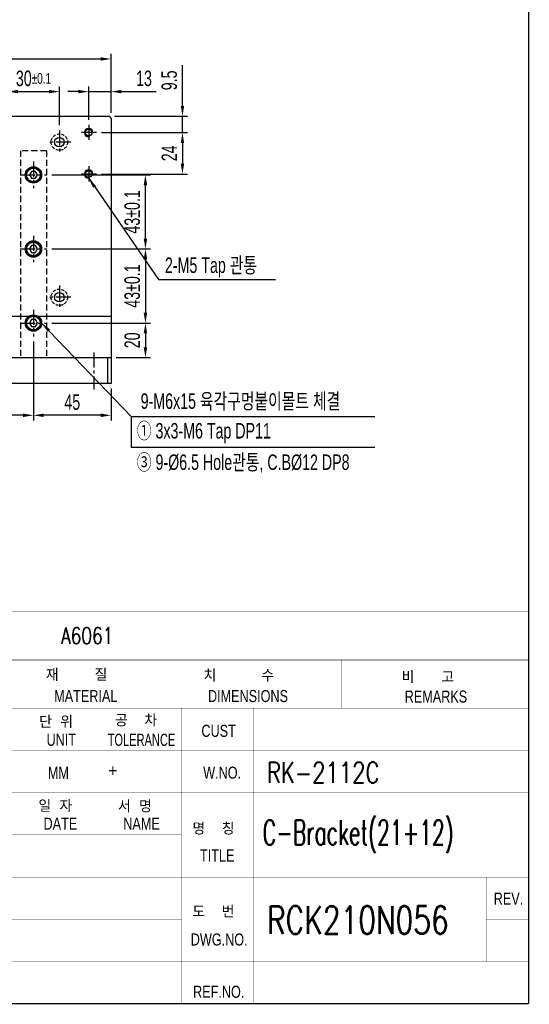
# Model space of a CAD drawing. Extents: x 7988 to 9333, y 231 to 1176.
# Tile 4 of 5: x 9038 to 9333, y 250 to 821. Entities that reach past the tile are written whole.
import ezdxf
from ezdxf.enums import TextEntityAlignment as Align

# ---------------------------------------------------------------- set-up
doc = ezdxf.new("R2010")
doc.units = 0
doc.header["$LTSCALE"] = 7
doc.header["$MEASUREMENT"] = 0
for name, pattern in [('CENTER', [2, 1.25, -0.25, 0.25, -0.25]), ('DASHED', [0.75, 0.5, -0.25]), ('HIDDEN', [0.375, 0.25, -0.125])]:
    doc.linetypes.add(name, pattern=pattern)
doc.layers.get('0').update_dxf_attribs({"linetype": 'CONTINUOUS'})
doc.layers.get('DEFPOINTS').update_dxf_attribs({"linetype": 'CONTINUOUS'})
for name, color, linetype in [('3', 4, 'CONTINUOUS'), ('CEN', 3, 'CENTER'), ('CENTERLINE', 3, 'CENTER'), ('CL', 3, 'CENTER'), ('DIMENSION', 4, 'CONTINUOUS'), ('HID', 5, 'DASHED'), ('HIDDENLINE', 5, 'HIDDEN'), ('RD', 1, 'CONTINUOUS'), ('TEXT', 4, 'CONTINUOUS')]:
    doc.layers.add(name, color=color, linetype=linetype)
doc.styles.add('GHS', font='romans.shx', dxfattribs={"bigfont": 'ghs.shx'})
doc.styles.get("Standard").update_dxf_attribs({"font": 'Gulim.ttf', "width": 0.7})
doc.dimstyles.new('A3', dxfattribs={"dimscale": 2, "dimtxt": 3, "dimasz": 2, "dimexe": 1, "dimexo": 1, "dimgap": 1, "dimtad": 1, "dimdec": 4, "dimdsep": 46, "dimtxsty": 'Standard', "dimcen": 2.5, "dimclrd": 4, "dimclre": 4, "dimclrt": 9, "dimazin": 2, "dimtfac": 1, "dimtdec": 4, "dimtmove": 0, "dimatfit": 3, "dimfxl": 0, "dimtolj": 1, "dimarcsym": 0})

# ---------------------------------------------------------------- blocks, each defined once
blk = doc.blocks.new('*D43')
at = {"layer": 'DEFPOINTS', "color": 0}
for p in [(9060.92, 779.32), (9030.92, 756.75), (9060.92, 756.75)]:
    blk.add_point(p, dxfattribs=at)
at = {"layer": 'DIMENSION', "color": 4, "lineweight": -2}
for p, q in [((9030.92, 759.75), (9030.92, 782.32)), ((9036.92, 779.32), (9054.92, 779.32)), ((9060.92, 759.75), (9060.92, 782.32))]:
    blk.add_line(p, q, dxfattribs=at)
at = {"layer": 'DIMENSION', "color": 4}
for points in [[(9036.92, 780.32), (9036.92, 778.32), (9030.92, 779.32)], [(9054.92, 780.32), (9054.92, 778.32), (9060.92, 779.32)]]:
    blk.add_solid(points, dxfattribs=at)
at = {"layer": 'DIMENSION', "color": 9, "insert": (9045.92, 786.93), "char_height": 9, "attachment_point": 5}
blk.add_mtext('\\A1;30{\\H6.300000;±0.1}', dxfattribs=at)
blk = doc.blocks.new('*D44')
at = {"layer": 'DEFPOINTS', "color": 0}
for p in [(9077.92, 779.32), (9077.92, 760), (9090.92, 764)]:
    blk.add_point(p, dxfattribs=at)
at = {"layer": 'DIMENSION', "color": 4, "lineweight": -2}
for p, q in [((9071.92, 779.32), (9065.92, 779.32)), ((9077.92, 763), (9077.92, 782.32)), ((9077.92, 779.32), (9090.92, 779.32)), ((9090.92, 767), (9090.92, 782.32)), ((9096.92, 779.32), (9117.07, 779.32))]:
    blk.add_line(p, q, dxfattribs=at)
at = {"layer": 'DIMENSION', "color": 4}
for points in [[(9071.92, 780.32), (9071.92, 778.32), (9077.92, 779.32)], [(9096.92, 780.32), (9096.92, 778.32), (9090.92, 779.32)]]:
    blk.add_solid(points, dxfattribs=at)
at = {"layer": 'DIMENSION', "color": 9, "insert": (9110, 786.94), "char_height": 9, "attachment_point": 5}
blk.add_mtext('\\A1;13', dxfattribs=at)
blk = doc.blocks.new('*D45')
at = {"layer": 'DEFPOINTS', "color": 0}
for p in [(9089.92, 765), (9082.42, 755.5), (9132.29, 755.5)]:
    blk.add_point(p, dxfattribs=at)
at = {"layer": 'DIMENSION', "color": 4, "lineweight": -2}
for p, q in [((9132.29, 771), (9132.29, 794.69)), ((9092.92, 765), (9135.29, 765)), ((9132.29, 755.5), (9132.29, 765)), ((9085.42, 755.5), (9135.29, 755.5)), ((9132.29, 749.5), (9132.29, 743.5))]:
    blk.add_line(p, q, dxfattribs=at)
at = {"layer": 'DIMENSION', "color": 4}
for points in [[(9131.29, 771), (9133.29, 771), (9132.29, 765)], [(9131.29, 749.5), (9133.29, 749.5), (9132.29, 755.5)]]:
    blk.add_solid(points, dxfattribs=at)
at = {"layer": 'DIMENSION', "color": 9, "insert": (9124.67, 785.84), "char_height": 9, "attachment_point": 5, "rotation": 90}
blk.add_mtext('\\A1;9.5', dxfattribs=at)
blk = doc.blocks.new('*D46')
at = {"layer": 'DEFPOINTS', "color": 0}
for p in [(9082.42, 755.5), (9082.42, 731.5), (9132.29, 731.5)]:
    blk.add_point(p, dxfattribs=at)
at = {"layer": 'DIMENSION', "color": 4, "lineweight": -2}
for p, q in [((9085.42, 755.5), (9135.29, 755.5)), ((9132.29, 749.5), (9132.29, 737.5)), ((9085.42, 731.5), (9135.29, 731.5))]:
    blk.add_line(p, q, dxfattribs=at)
at = {"layer": 'DIMENSION', "color": 4}
for points in [[(9131.29, 749.5), (9133.29, 749.5), (9132.29, 755.5)], [(9131.29, 737.5), (9133.29, 737.5), (9132.29, 731.5)]]:
    blk.add_solid(points, dxfattribs=at)
at = {"layer": 'DIMENSION', "color": 9, "insert": (9124.67, 743.5), "char_height": 9, "attachment_point": 5, "rotation": 90}
blk.add_mtext('\\A1;24', dxfattribs=at)
blk = doc.blocks.new('*D47')
at = {"layer": 'DEFPOINTS', "color": 0}
for p in [(9053.62, 731), (9110.82, 731), (9053.62, 688)]:
    blk.add_point(p, dxfattribs=at)
at = {"layer": 'DIMENSION', "color": 4, "lineweight": -2}
for p, q in [((9056.62, 731), (9113.82, 731)), ((9110.82, 694), (9110.82, 725)), ((9056.62, 688), (9113.82, 688))]:
    blk.add_line(p, q, dxfattribs=at)
at = {"layer": 'DIMENSION', "color": 4}
for points in [[(9109.82, 725), (9111.82, 725), (9110.82, 731)], [(9109.82, 694), (9111.82, 694), (9110.82, 688)]]:
    blk.add_solid(points, dxfattribs=at)
at = {"layer": 'DIMENSION', "color": 9, "insert": (9103.19, 709.5), "char_height": 9, "attachment_point": 5, "rotation": 90}
blk.add_mtext('\\A1;43±0.1', dxfattribs=at)
blk = doc.blocks.new('*D48')
at = {"layer": 'DEFPOINTS', "color": 0}
for p in [(9053.62, 688), (9053.62, 645), (9110.82, 645)]:
    blk.add_point(p, dxfattribs=at)
at = {"layer": 'DIMENSION', "color": 4, "lineweight": -2}
for p, q in [((9056.62, 688), (9113.82, 688)), ((9110.82, 682), (9110.82, 651)), ((9056.62, 645), (9113.82, 645))]:
    blk.add_line(p, q, dxfattribs=at)
at = {"layer": 'DIMENSION', "color": 4}
for points in [[(9109.82, 682), (9111.82, 682), (9110.82, 688)], [(9109.82, 651), (9111.82, 651), (9110.82, 645)]]:
    blk.add_solid(points, dxfattribs=at)
at = {"layer": 'DIMENSION', "color": 9, "insert": (9103.19, 666.5), "char_height": 9, "attachment_point": 5, "rotation": 90}
blk.add_mtext('\\A1;43±0.1', dxfattribs=at)
blk = doc.blocks.new('*D49')
at = {"layer": 'DEFPOINTS', "color": 0}
for p in [(9053.62, 645), (9090.92, 625), (9110.82, 625)]:
    blk.add_point(p, dxfattribs=at)
at = {"layer": 'DIMENSION', "color": 4, "lineweight": -2}
for p, q in [((9056.62, 645), (9113.82, 645)), ((9110.82, 639), (9110.82, 631)), ((9093.92, 625), (9113.82, 625))]:
    blk.add_line(p, q, dxfattribs=at)
at = {"layer": 'DIMENSION', "color": 4}
for points in [[(9109.82, 639), (9111.82, 639), (9110.82, 645)], [(9109.82, 631), (9111.82, 631), (9110.82, 625)]]:
    blk.add_solid(points, dxfattribs=at)
at = {"layer": 'DIMENSION', "color": 9, "insert": (9103.2, 635), "char_height": 9, "attachment_point": 5, "rotation": 90}
blk.add_mtext('\\A1;20', dxfattribs=at)
blk = doc.blocks.new('*D50')
at = {"layer": 'DEFPOINTS', "color": 0}
for p in [(9090.92, 798.27), (8790.92, 763), (9090.92, 764)]:
    blk.add_point(p, dxfattribs=at)
at = {"layer": 'DIMENSION', "color": 4, "lineweight": -2}
for p, q in [((8790.92, 766), (8790.92, 801.27)), ((9090.92, 767), (9090.92, 801.27)), ((8796.92, 798.27), (9084.92, 798.27))]:
    blk.add_line(p, q, dxfattribs=at)
at = {"layer": 'DIMENSION', "color": 4}
for points in [[(8796.92, 799.27), (8796.92, 797.27), (8790.92, 798.27)], [(9084.92, 799.27), (9084.92, 797.27), (9090.92, 798.27)]]:
    blk.add_solid(points, dxfattribs=at)
at = {"layer": 'DIMENSION', "color": 9, "insert": (8940.92, 805.88), "char_height": 9, "attachment_point": 5}
blk.add_mtext('\\A1;300', dxfattribs=at)
blk = doc.blocks.new('*D51')
at = {"layer": 'DEFPOINTS', "color": 0}
for p in [(9045.92, 637.3), (9090.92, 610), (9045.92, 591.5)]:
    blk.add_point(p, dxfattribs=at)
at = {"layer": 'DIMENSION', "color": 4, "lineweight": -2}
for p, q in [((9045.92, 634.3), (9045.92, 588.5)), ((9090.92, 607), (9090.92, 588.5)), ((9084.92, 591.5), (9051.92, 591.5))]:
    blk.add_line(p, q, dxfattribs=at)
at = {"layer": 'DIMENSION', "color": 4}
for points in [[(9051.92, 592.5), (9051.92, 590.5), (9045.92, 591.5)], [(9084.92, 592.5), (9084.92, 590.5), (9090.92, 591.5)]]:
    blk.add_solid(points, dxfattribs=at)
at = {"layer": 'DIMENSION', "color": 9, "insert": (9068.42, 599.12), "char_height": 9, "attachment_point": 5}
blk.add_mtext('\\A1;45', dxfattribs=at)
blk = doc.blocks.new('*D52')
at = {"layer": 'DEFPOINTS', "color": 0}
for p in [(8973.92, 637.3), (9045.92, 637.3), (8973.92, 591.5)]:
    blk.add_point(p, dxfattribs=at)
at = {"layer": 'DIMENSION', "color": 4, "lineweight": -2}
for p, q in [((8973.92, 634.3), (8973.92, 588.5)), ((9045.92, 634.3), (9045.92, 588.5)), ((9039.92, 591.5), (8979.92, 591.5))]:
    blk.add_line(p, q, dxfattribs=at)
at = {"layer": 'DIMENSION', "color": 4}
for points in [[(8979.92, 592.5), (8979.92, 590.5), (8973.92, 591.5)], [(9039.92, 592.5), (9039.92, 590.5), (9045.92, 591.5)]]:
    blk.add_solid(points, dxfattribs=at)
at = {"layer": 'DIMENSION', "color": 9, "insert": (9009.92, 599.12), "char_height": 9, "attachment_point": 5}
blk.add_mtext('\\A1;72±0.1', dxfattribs=at)
blk = doc.blocks.new('A$C4B8F6605')
for points, const_width in [([(384.51, 265.26), (384.51, 6.26)], 0.2), ([(204.51, 63.26), (384.51, 63.26)], 0.1), ([(4.51, 6.26), (384.51, 6.26)], 0.2)]:
    blk.add_lwpolyline(points, dxfattribs=dict(const_width=const_width))
at = {"layer": '3', "const_width": 0.05}
for points in [[(204.51, 71.26), (384.51, 71.26)], [(322.51, 71.26), (322.51, 55.26)], [(353.51, 63.26), (353.51, 55.26)], [(204.51, 55.26), (384.51, 55.26)], [(313.51, 55.26), (313.51, 6.26)], [(327.01, 55.26), (327.01, 6.26)], [(339.01, 55.26), (339.01, 6.26)], [(286.51, 48.26), (384.51, 48.26)], [(204.51, 41.26), (384.51, 41.26)], [(286.51, 34.26), (327.01, 34.26)], [(204.51, 27.26), (384.51, 27.26)], [(377.51, 27.26), (377.51, 13.26)], [(204.51, 20.26), (327.01, 20.26)], [(377.51, 20.26), (384.51, 20.26)], [(286.51, 13.26), (384.51, 13.26)]]:
    blk.add_lwpolyline(points, dxfattribs=at)
at = {"style": 'GHS'}
for s, p in [('재    질', (304.54, 59.78)), ('치     수', (330.66, 59.66)), ('비   고', (363.47, 59.42)), ('단 위', (303.44, 51.98)), ('공  차', (315.99, 52.22)), ('일 자', (303.31, 38.04)), ('서 명', (316.49, 37.98)), ('명  칭', (328.82, 34.29)), ('도  번', (328.8, 20.51))]:
    blk.add_text(s, height=2, dxfattribs=at).set_placement(p)
at = {"layer": '3'}
for s, width, p in [('MATERIAL', 0.8, (311.16, 57.27)), ('DIMENSIONS', 0.8, (338.02, 57.27)), ('REMARKS', 0.8, (369.15, 57.18)), ('CUST', 0.8, (333.16, 51.5)), ('UNIT', 0.8, (307.1, 50.01)), ('TOLERANCE', 0.7, (320.38, 50.01)), ('MM', 0.8, (306.62, 44.54)), ('W.NO.', 0.8, (333.74, 44.57)), ('DATE', 0.8, (306.95, 36.11)), ('NAME', 0.8, (320.39, 36.11)), ('TITLE', 0.8, (332.92, 30.83)), ('REV.', 0.8, (381.16, 23.68)), ('DWG.NO.', 0.8, (333.25, 16.91)), ('REF.NO.', 0.8, (333.17, 8.24))]:
    blk.add_text(s, height=2, dxfattribs=dict(at, width=width)).set_placement(p, align=Align.MIDDLE)
blk.add_text('+', height=2, dxfattribs=at).set_placement((315.65, 44.91), align=Align.MIDDLE)

msp = doc.modelspace()

# ---------------------------------------------------------------- linework, layer by layer
for p, q in [((8792.92, 765), (9089.92, 765)), ((9090.92, 764), (9089.92, 765)), ((9090.92, 764), (9090.92, 625)), ((8976.99, 649), (9042.85, 649)), ((9048.99, 649), (9090.92, 649)), ((8792.92, 625), (9090.92, 625)), ((9088.92, 625), (9088.92, 610)), ((9090.92, 625), (9090.92, 610)), ((9090.92, 610), (8856.92, 610))]:
    msp.add_line(p, q)
for points in [[(9044.76, 733), (9043.61, 731), (9044.76, 729), (9047.07, 729), (9048.23, 731), (9047.07, 733)], [(9044.76, 690), (9043.61, 688), (9044.76, 686), (9047.07, 686), (9048.23, 688), (9047.07, 690)], [(9044.76, 647), (9043.61, 645), (9044.76, 643), (9047.07, 643), (9048.23, 645), (9047.07, 647)]]:
    msp.add_lwpolyline(points, close=True)
for centre, radius in [((9077.92, 755.5), 1.92), ((9060.92, 750), 2.75), ((9045.92, 731), 4.75), ((9045.92, 731), 4.25), ((9077.92, 731.5), 1.92), ((9045.92, 688), 4.75), ((9045.92, 688), 4.25), ((9060.92, 660), 2.75), ((9045.92, 645), 4.75), ((9045.92, 645), 4.25)]:
    msp.add_circle(centre, radius)
at = {"layer": '3'}
for centre in [(9045.92, 731), (9045.92, 688), (9045.92, 645)]:
    msp.add_circle(centre, 3.95, dxfattribs=at)
at = {"layer": 'CEN'}
for p, q in [((9077.92, 760), (9077.92, 751)), ((9082.42, 755.5), (9073.42, 755.5)), ((9082.42, 731.5), (9073.42, 731.5)), ((9077.92, 736), (9077.92, 727))]:
    msp.add_line(p, q, dxfattribs=at)
at = {"layer": 'CENTERLINE'}
msp.add_line((9080.92, 627.99), (9080.92, 606.54), dxfattribs=at)
at = {"layer": 'CL'}
for p, q in [((9060.92, 756.75), (9060.92, 743.25)), ((9067.67, 750), (9054.17, 750)), ((9045.92, 738.7), (9045.92, 723.3)), ((9038.22, 731), (9053.62, 731)), ((9045.92, 695.7), (9045.92, 680.3)), ((9038.22, 688), (9053.62, 688)), ((9060.92, 666.75), (9060.92, 653.25)), ((9067.67, 660), (9054.17, 660)), ((9045.92, 652.7), (9045.92, 637.3)), ((9038.22, 645), (9053.62, 645))]:
    msp.add_line(p, q, dxfattribs=at)
at = {"layer": 'DIMENSION'}
for p, q in [((9102.61, 590.81), (9102.61, 572.96)), ((9102.61, 572.96), (9243.8, 572.96))]:
    msp.add_line(p, q, dxfattribs=at)
at = {"layer": 'HID'}
for p, q in [((9038.42, 745), (9038.42, 625)), ((9053.42, 745), (9038.42, 745)), ((9053.42, 745), (9053.42, 625))]:
    msp.add_line(p, q, dxfattribs=at)
at = {"layer": 'HIDDENLINE'}
for centre in [(9060.92, 750), (9060.92, 660)]:
    msp.add_circle(centre, 4.75, dxfattribs=at)
at = {"layer": 'RD'}
for centre in [(9077.92, 755.5), (9077.92, 731.5)]:
    msp.add_arc(centre, 2.5, 0, 270, dxfattribs=at)

# ---------------------------------------------------------------- block references
at = {"xscale": 3.5, "yscale": 3.5, "zscale": 3.5}
msp.add_blockref('A$C4B8F6605', (7987.2, 228.16), dxfattribs=at)

# ---------------------------------------------------------------- texts
at = {"color": 9, "width": 0.7}
for s, p in [('2-M5 Tap 관통', (9122.14, 674.09)), ('9-M6x15 육각구멍붙이몰트 체결', (9108.06, 595.22)), ('① 3x3-M6 Tap DP11', (9105.79, 578.03)), ('③ 9-%%c6.5 Hole관통, C.B%%c12 DP8', (9105.79, 559.79))]:
    msp.add_text(s, height=9, dxfattribs=at).set_placement(p)
at = {"layer": 'TEXT', "style": 'GHS', "width": 0.75}
msp.add_text('A6061', height=9.6, dxfattribs=at).set_placement((9061.96, 458.83))
at = {"layer": 'TEXT', "color": 7, "style": 'GHS'}
for s, height, width, p in [('RK-2112C', 12, 0.75, (9181.24, 378.16)), ('C-Bracket(21+12)', 14.4, 0.6, (9178.84, 342.2)), ('RCK210N056', 16, 0.75, (9181.24, 290.63))]:
    msp.add_text(s, height=height, dxfattribs=dict(at, width=width)).set_placement(p)

# ---------------------------------------------------------------- dimensions: what is measured, and where the dimension line sits
at = {"layer": 'DIMENSION'}
for base, p1, p2, override, picture, middle in [((9090.92, 798.27), (8790.92, 763), (9090.92, 764), {"dimscale": 3, "dimdec": 1}, '*D50', (8940.92, 805.88)), ((9060.92, 779.32), (9030.92, 756.75), (9060.92, 756.75), {"dimscale": 3, "dimdec": 1, "dimtol": 1, "dimtp": 0.1, "dimtm": 0.1, "dimtfac": 0.7}, '*D43', (9045.92, 786.93)), ((8973.92, 591.5), (9045.92, 637.3), (8973.92, 637.3), {"dimscale": 3, "dimdec": 1, "dimtol": 1, "dimtp": 0.1, "dimtm": 0.1}, '*D52', (9009.92, 599.12)), ((9045.92, 591.5), (9090.92, 610), (9045.92, 637.3), {"dimscale": 3, "dimdec": 1}, '*D51', (9068.42, 599.12))]:
    dim = msp.add_linear_dim(base=base, p1=p1, p2=p2, dimstyle='A3', override=override, dxfattribs=at)
    dim.commit()
    dim.dimension.update_dxf_attribs({"geometry": picture, "text_midpoint": middle})
dim = msp.add_linear_dim(base=(9132.29, 755.5), p1=(9089.92, 765), p2=(9082.42, 755.5), angle=90, dimstyle='A3', override={"dimscale": 3, "dimdec": 1}, dxfattribs=at)
dim.commit()
dim.dimension.update_dxf_attribs({"geometry": '*D45', "text_midpoint": (9132.29, 785.84), "dimtype": 160})
dim = msp.add_linear_dim(base=(9077.92, 779.32), p1=(9090.92, 764), p2=(9077.92, 760), dimstyle='A3', override={"dimscale": 3, "dimdec": 1}, dxfattribs=at)
dim.commit()
dim.dimension.update_dxf_attribs({"geometry": '*D44', "text_midpoint": (9110, 779.32), "dimtype": 160})
for base, p1, p2, override, picture, middle in [((9132.29, 731.5), (9082.42, 755.5), (9082.42, 731.5), {"dimscale": 3, "dimdec": 1}, '*D46', (9124.67, 743.5)), ((9110.82, 731), (9053.62, 688), (9053.62, 731), {"dimscale": 3, "dimdec": 1, "dimtol": 1, "dimtp": 0.1, "dimtm": 0.1}, '*D47', (9103.19, 709.5)), ((9110.82, 645), (9053.62, 688), (9053.62, 645), {"dimscale": 3, "dimdec": 1, "dimtol": 1, "dimtp": 0.1, "dimtm": 0.1}, '*D48', (9103.19, 666.5)), ((9110.82, 625), (9053.62, 645), (9090.92, 625), {"dimscale": 3, "dimdec": 1}, '*D49', (9103.2, 635))]:
    dim = msp.add_linear_dim(base=base, p1=p1, p2=p2, angle=90, dimstyle='A3', override=override, dxfattribs=at)
    dim.commit()
    dim.dimension.update_dxf_attribs({"geometry": picture, "text_midpoint": middle})

# ---------------------------------------------------------------- leaders
for points in [[(9077.92, 729), (9118.48, 670.24), (9186.14, 670.24)], [(9050.67, 645), (9102.61, 590.81), (9243.75, 590.81)]]:
    msp.add_leader(points, dimstyle='A3', override={"dimscale": 3, "dimdec": 1}, dxfattribs=at)

doc.saveas('drawing.dxf')
